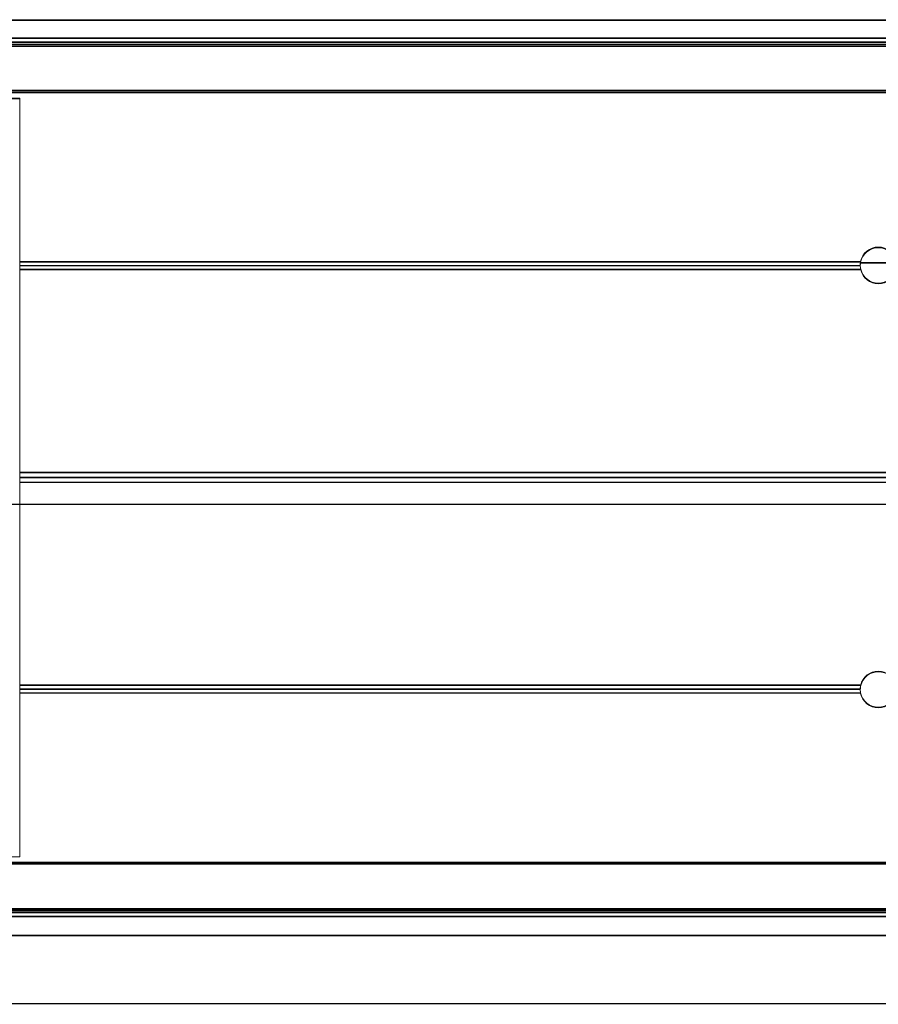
# Model space of a CAD drawing. Header units: feet. Extents: x 0 to 152726, y 0 to 59505.
# Tile 90 of 117: x 152333.491 to 152333.863, y 59421.663 to 59422.089. Entities that reach past the tile are written whole.
import ezdxf

# ---------------------------------------------------------------- set-up
doc = ezdxf.new("R2010")
doc.units = ezdxf.units.FT
doc.header["$LTSCALE"] = 0.1
doc.header["$MEASUREMENT"] = 0
doc.layers.add('BR_P_Rail_Object', color=251, linetype='Continuous', lineweight=30)
doc.layers.add('SC_Scratch7', color=252, linetype='Continuous', lineweight=0)

# ---------------------------------------------------------------- blocks, each defined once
blk = doc.blocks.new('HIGH ST SCREENWALL_13 PANEL PLAN_2')
at = {"layer": 'SC_Scratch7', "lineweight": 0}
for p, q in [((-52.39311356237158, 0.2311106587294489), (-48.40353820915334, 0.2309812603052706)), ((-52.2355953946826, 0.2232515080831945), (-50.4643919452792, 0.2231940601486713)), ((-52.23686418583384, 0.2215192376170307), (-50.46433150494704, 0.2214617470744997)), ((-50.46427101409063, 0.2197279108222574), (-52.22123927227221, 0.2197848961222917)), ((-50.46429963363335, 0.2205481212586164), (-52.22123924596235, 0.2206051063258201)), ((-50.46360140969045, 0.2005350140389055), (-52.22123989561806, 0.2005920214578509)), ((-50.46357279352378, 0.1997148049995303), (-52.22123992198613, 0.1997718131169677)), ((-52.12415686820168, 0.1971645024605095), (-52.10332357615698, 0.1971638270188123)), ((-52.10333421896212, -0.1309605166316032), (-52.10332357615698, 0.1971638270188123)), ((-51.73947141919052, 0.1247563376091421), (-52.10332592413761, 0.124768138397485)), ((-51.73931962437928, 0.1264229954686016), (-52.10332587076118, 0.1264348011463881)), ((-51.73939160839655, 0.1260063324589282), (-51.72392831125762, 0.1260058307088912)), ((-51.73926336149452, 0.1230896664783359), (-52.10332597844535, 0.1231014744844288)), ((-51.07251561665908, 0.03519280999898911), (-52.1033288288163, 0.03522624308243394)), ((-51.07251575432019, 0.03094363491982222), (-52.10332896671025, 0.03097706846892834)), ((-51.07281012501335, 0.03306823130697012), (-52.10332889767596, 0.03310165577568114)), ((-51.73947736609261, -0.05857662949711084), (-52.10333187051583, -0.0585648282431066)), ((-51.73926919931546, -0.05690997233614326), (-52.10333181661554, -0.05689816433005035)), ((-51.73932567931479, -0.06024329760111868), (-52.1033319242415, -0.06023149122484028)), ((-50.46360765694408, -0.1343059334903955), (-52.22125075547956, -0.1342489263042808)), ((-50.4635836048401, -0.1336178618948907), (-52.22125073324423, -0.1335608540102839)), ((-52.23687640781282, -0.1553072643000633), (-50.46434372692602, -0.1553647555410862)), ((-52.23560772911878, -0.157039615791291), (-50.46440427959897, -0.1570970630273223)), ((-50.46431179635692, -0.1544511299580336), (-52.22125140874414, -0.1543941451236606)), ((-50.46428774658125, -0.153763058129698), (-52.22125138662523, -0.1537060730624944)), ((-52.39312641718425, -0.1652218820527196), (-48.40355106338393, -0.165351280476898)), ((-52.39312737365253, -0.1947218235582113), (-48.40355201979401, -0.194851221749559))]:
    blk.add_line(p, q, dxfattribs=at)
for centre, radius, start, end in [((-51.73165999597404, 0.1248851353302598), 0.007812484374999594, 11.34889256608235, 168.6473907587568), ((-51.73165999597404, 0.1248851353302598), 0.007812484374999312, 168.6473907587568, 180.9446345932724), ((-51.73165999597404, 0.1248851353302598), 0.00781248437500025, 180.9446345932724, 193.2865001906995), ((-51.73165999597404, 0.1248851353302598), 0.007812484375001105, 193.2865001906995, 346.7097831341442), ((-51.7316659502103, -0.05870593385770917), 0.007812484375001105, 13.28650019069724, 166.7097831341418), ((-51.7316659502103, -0.05870593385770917), 0.007812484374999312, 179.051648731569, 191.3488925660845), ((-51.7316659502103, -0.05870593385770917), 0.00781248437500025, 166.7097831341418, 179.051648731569), ((-51.7316659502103, -0.05870593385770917), 0.007812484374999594, 191.3488925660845, 348.6473907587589)]:
    blk.add_arc(centre, radius, start, end, dxfattribs=at)
blk = doc.blocks.new('HIGH ST SCREENWALL_2 PANEL PLAN')
at = {"layer": 'SC_Scratch7', "lineweight": 0}
for p, q in [((-4.330738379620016, 0.2299415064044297), (-0.3411630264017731, 0.2298121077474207)), ((-4.173220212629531, 0.2220823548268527), (-2.402016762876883, 0.222024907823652)), ((-4.174489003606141, 0.2203500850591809), (-2.401956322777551, 0.2202925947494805)), ((-2.401895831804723, 0.2185587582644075), (-4.158864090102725, 0.2186157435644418)), ((-2.401924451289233, 0.2193789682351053), (-4.158864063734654, 0.2194359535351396)), ((-2.401197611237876, 0.1985456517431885), (-4.158864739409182, 0.1986026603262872)), ((-2.40122622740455, 0.1993658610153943), (-4.158864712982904, 0.1994228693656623)), ((-4.06178168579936, 0.1959953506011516), (-4.040948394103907, 0.1959946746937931)), ((-4.040959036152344, -0.1321296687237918), (-4.040948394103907, 0.1959946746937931)), ((-3.676944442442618, 0.1252538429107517), (-4.040950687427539, 0.1252656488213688)), ((-3.677016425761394, 0.1248371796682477), (-3.66155312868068, 0.1248366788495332)), ((-3.676888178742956, 0.1219205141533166), (-4.040950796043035, 0.1219323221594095)), ((-3.677096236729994, 0.1235871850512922), (-4.040950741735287, 0.1235989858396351)), ((-3.010434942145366, 0.03189907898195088), (-4.040953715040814, 0.03193250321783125)), ((-3.01014043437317, 0.03402365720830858), (-4.040953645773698, 0.03405709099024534)), ((-3.010140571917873, 0.02977448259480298), (-4.040953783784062, 0.02980791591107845)), ((-3.676894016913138, -0.0580791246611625), (-4.040956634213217, -0.05806731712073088)), ((-3.676950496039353, -0.06141244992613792), (-4.04095674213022, -0.06140064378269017)), ((-3.677102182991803, -0.05974578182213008), (-4.040956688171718, -0.05973398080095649)), ((-4.061792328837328, -0.1321289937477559), (-4.040959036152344, -0.1321296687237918)), ((-2.401232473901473, -0.1354750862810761), (-4.158875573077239, -0.1354180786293)), ((-2.401208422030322, -0.1347870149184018), (-4.15887555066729, -0.1347300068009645)), ((-4.174501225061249, -0.1564764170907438), (-2.401968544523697, -0.1565339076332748)), ((-2.401936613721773, -0.1556202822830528), (-4.158876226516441, -0.1555632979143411)), ((-2.40191256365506, -0.1549322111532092), (-4.158876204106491, -0.1548752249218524)), ((-4.173232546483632, -0.1582087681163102), (-2.402029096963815, -0.1582662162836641)), ((-4.330751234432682, -0.1663910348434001), (-0.3411758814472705, -0.1665204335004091)), ((-4.330752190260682, -0.1958909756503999), (-0.3411768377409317, -0.1960203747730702))]:
    blk.add_line(p, q, dxfattribs=at)
for centre, radius, start, end in [((-3.66928481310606, 0.1237159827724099), 0.007812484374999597, 11.34889256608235, 168.6473907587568), ((-3.66928481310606, 0.1237159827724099), 0.007812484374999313, 168.6473907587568, 180.9446345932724), ((-3.66928481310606, 0.1237159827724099), 0.00781248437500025, 180.9446345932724, 193.2865001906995), ((-3.66928481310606, 0.1237159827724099), 0.007812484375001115, 193.2865001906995, 346.7097831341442), ((-3.669290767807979, -0.05987508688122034), 0.007812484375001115, 13.28650019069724, 166.7097831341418), ((-3.669290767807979, -0.05987508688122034), 0.00781248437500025, 166.7097831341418, 179.051648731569), ((-3.669290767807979, -0.05987508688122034), 0.007812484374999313, 179.051648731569, 191.3488925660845), ((-3.669290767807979, -0.05987508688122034), 0.007812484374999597, 191.3488925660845, 348.6473907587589)]:
    blk.add_arc(centre, radius, start, end, dxfattribs=at)
blk = doc.blocks.new('Bridge plan')
at = {"layer": 'BR_P_Rail_Object', "lineweight": -3}
blk.add_line((1828212.789513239, 711623.1422486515), (1828067.901254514, 711623.142248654), dxfattribs=at)
at = {"layer": 'SC_Scratch7', "lineweight": -3}
for name, p, rotation in [('HIGH ST SCREENWALL_2 PANEL PLAN', (1828076.595478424, 711623.1218667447), 359.99976902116), ('HIGH ST SCREENWALL_13 PANEL PLAN_2', (1828124.657819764, 711623.1207852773), 359.9997690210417)]:
    blk.add_blockref(name, p, dxfattribs=dict(at, rotation=rotation))
blk = doc.blocks.new('Trellis Base')
blk.add_blockref('Bridge plan', (-1675739.0632623, -652201.2630976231))

msp = doc.modelspace()

# ---------------------------------------------------------------- block references
msp.add_blockref('Trellis Base', (0, 0))

doc.saveas('drawing.dxf')
